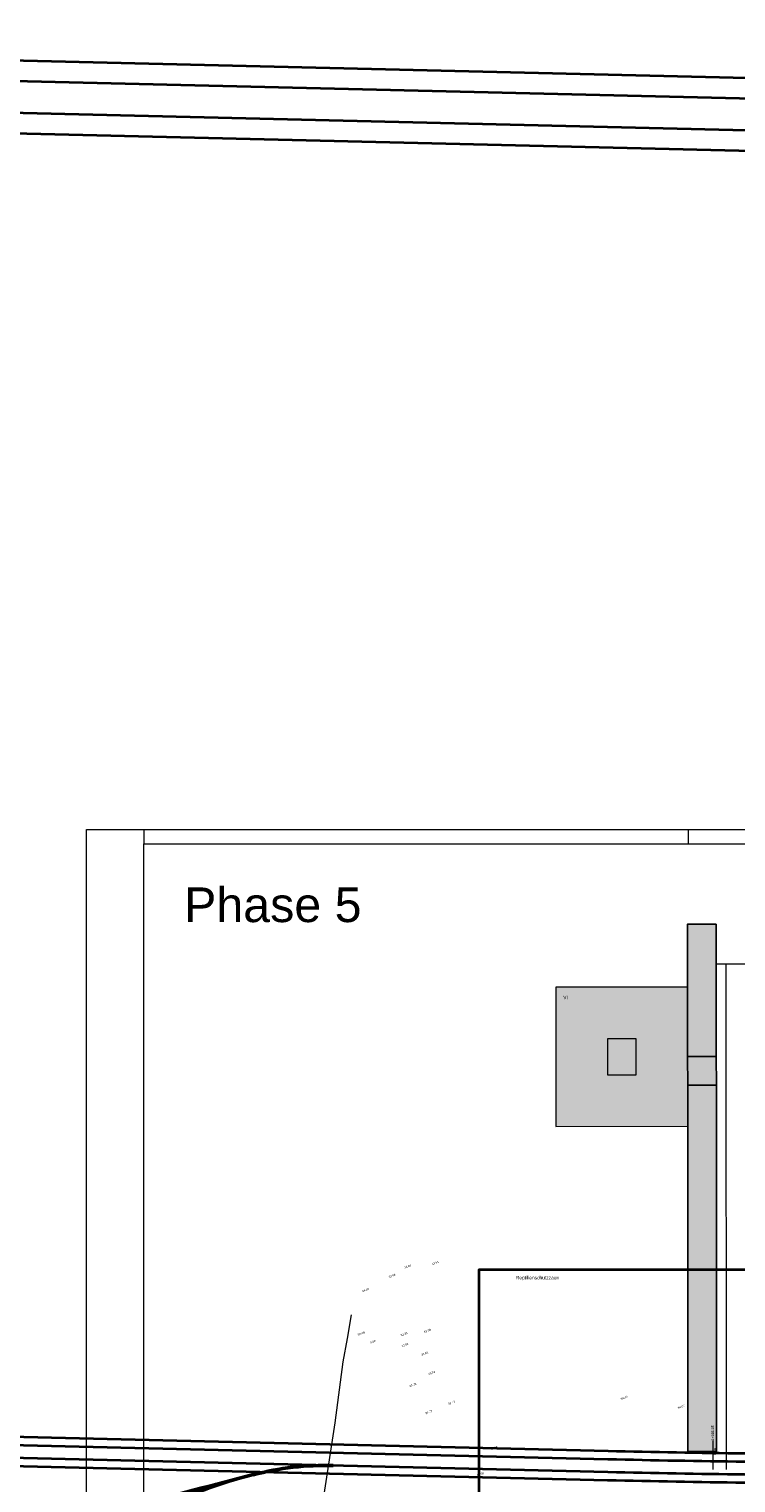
# Model space of a CAD drawing. Header units: metres. Extents: x -5203299 to 2078834, y 245743 to 5816291.
# Tile 226 of 256: x 366248 to 366372, y 5814219 to 5814473. Entities that reach past the tile are written whole.
import ezdxf

# ---------------------------------------------------------------- set-up
doc = ezdxf.new("R2010")
doc.units = ezdxf.units.M
doc.header["$LTSCALE"] = 0.5
doc.linetypes.add('ISO-02 Strichlinie', pattern=[3.81, 3.048, -0.762])
for name, color, linetype, lineweight in [('01.01_Text-Beschriftung Geschosse', 7, 'Continuous', 25), ('02.00_Gebäude-Dachlinien Neubau etc', 7, 'Continuous', 9), ('02.02_Nutzung. Gebäude-Gewerbe Neubau', 7, 'Continuous', 9), ('30 -39 Baustelle- Fläche', 7, 'Continuous', 15), ('70 -74 Zeichnungsblatt- 4 Plankopf Linie', 7, 'Continuous', 13), ('99.02_Vermesserplan-Höhe SWP', 7, 'Continuous', 18), ('99.02_Vermesserplan-Linie Zaun', 7, 'Continuous', 18), ('99.04_Erschließung_VP-KRA_S-LP-Krampnitz 1.BA$0$S-Beschriftung-2', 7, 'Continuous', 20), ('99.04_Erschließung_VP-S-Borde-Kantenstein', 7, 'Continuous', 25), ('Keine', 7, 'Continuous', 9)]:
    doc.layers.add(name, color=color, linetype=linetype, lineweight=lineweight)
for name, color, linetype, lineweight, true_color in [('99.04_1.BA Verkehrsanlagen-Achse', 1, 'Continuous', 20, 0xff0000), ('99.04_Erschließung_VP-KRA_S-LP-Krampnitz 1.BA$0$S-Achse', 1, 'Continuous', 20, 0xff0000), ('99.04_Erschließung_VP-S-Achse', 1, 'Continuous', 20, 0xff0000), ('99.04_Erschließung_VP-S-Farben-Gehweg-Betonsteinpflaster', 7, 'Continuous', 25, 0xffd6a8), ('99.04_Erschließung_VP-S-Farben-Grünflächen', 7, 'Continuous', 25, 0xc2e687), ('99.04_Gleisplanung VP 02_23-EB-1236L-A-FAHRKANTE', 150, 'Continuous', 35, 0x007fff), ('99.04_Gleisplanung VP 02_23-EB-1236R-A-FAHRKANTE', 150, 'Continuous', 35, 0x007fff), ('99.04_Gleisplanung VP 02_23-SB-460Y-003-LIN-SCHIENE', 150, 'Continuous', 50, 0x007fff)]:
    doc.layers.add(name, color=color, linetype=linetype, lineweight=lineweight, true_color=true_color)
doc.styles.add('Arial', font='arial.ttf')
doc.styles.add('Arial (bold)', font='arialbd.ttf')

# ---------------------------------------------------------------- blocks, each defined once
blk = doc.blocks.new('_23-07-06_Massenplan_TB_Weiterführende Schule (3D)')
at = {"layer": '02.02_Nutzung. Gebäude-Gewerbe Neubau', "linetype": 'Continuous', "lineweight": 0}
blk.add_hatch(color=9, dxfattribs=at).paths.add_polyline_path([(-252.44, 75.56), (-229.44, 75.58), (-229.46, 99.83), (-252.46, 99.81)])
at = {"layer": '99.04_Erschließung_VP-S-Farben-Gehweg-Betonsteinpflaster', "linetype": 'Continuous', "lineweight": 0, "true_color": 0xffd6a8}
blk.add_hatch(color=41, dxfattribs=at).paths.add_polyline_path([(-229.45, 87.73), (-229.44, 82.73), (-224.44, 82.73), (-224.45, 87.73)])
at = {"layer": '99.04_Erschließung_VP-S-Farben-Grünflächen', "linetype": 'Continuous', "lineweight": 0, "true_color": 0xc2e687}
for points in [[(-224.47, 110.84), (-229.47, 110.83), (-229.45, 87.73), (-224.45, 87.73)], [(-224.44, 82.73), (-229.44, 82.73), (-229.44, 18.89), (-224.39, 18.89)]]:
    blk.add_hatch(color=71, dxfattribs=at).paths.add_polyline_path(points)
at = {"layer": '02.00_Gebäude-Dachlinien Neubau etc', "flags": 128}
blk.add_lwpolyline([(-243.44, 84.57), (-238.44, 84.57), (-238.45, 90.82), (-243.45, 90.82)], close=True, dxfattribs=at)
at = {"layer": '02.02_Nutzung. Gebäude-Gewerbe Neubau', "flags": 128}
blk.add_lwpolyline([(-252.44, 75.56), (-229.44, 75.58), (-229.46, 99.83), (-252.46, 99.81)], close=True, dxfattribs=at)
at = {"layer": '99.02_Vermesserplan-Linie Zaun', "color": 7, "linetype": 'Continuous', "lineweight": 18}
for p, q in [((-288.78, 38.59), (-288.1, 42.68)), ((-289.55, 34.49), (-288.78, 38.59)), ((-290.96, 23.89), (-289.55, 34.49)), ((-292.86, 11.36), (-290.96, 23.89))]:
    blk.add_line(p, q, dxfattribs=at)
at = {"layer": '99.04_1.BA Verkehrsanlagen-Achse', "linetype": 'Continuous', "lineweight": 20}
blk.add_line((14.29, 104.04), (-224.46, 103.84), dxfattribs=at)
at = {"layer": '99.04_Erschließung_VP-KRA_S-LP-Krampnitz 1.BA$0$S-Achse', "linetype": 'Continuous'}
for p, q in [((14.29, 104.04), (-224.46, 103.84)), ((-222.64, 15.77), (-222.71, 103.84))]:
    blk.add_line(p, q, dxfattribs=at)
at = {"layer": '99.04_Erschließung_VP-KRA_S-LP-Krampnitz 1.BA$0$S-Beschriftung-2', "linetype": 'Continuous'}
blk.add_line((-225.06, 20.77), (-225.06, 15.77), dxfattribs=at)
at = {"layer": '99.04_Erschließung_VP-S-Achse', "linetype": 'Continuous'}
for p, q in [((14.29, 104.04), (-224.46, 103.84)), ((-222.64, 15.77), (-222.71, 103.84))]:
    blk.add_line(p, q, dxfattribs=at)
at = {"layer": '99.04_Erschließung_VP-S-Borde-Kantenstein', "lineweight": 9}
for p, q in [((-229.45, 87.73), (-224.45, 87.73)), ((-229.44, 82.73), (-224.44, 82.73))]:
    blk.add_line(p, q, dxfattribs=at)
at = {"layer": '99.04_Erschließung_VP-S-Farben-Gehweg-Betonsteinpflaster', "flags": 128}
blk.add_lwpolyline([(-229.45, 87.73), (-229.44, 82.73), (-224.44, 82.73), (-224.45, 87.73)], close=True, dxfattribs=at)
at = {"layer": '99.04_Erschließung_VP-S-Farben-Grünflächen', "flags": 128}
for points in [[(-224.47, 110.84), (-229.47, 110.83), (-229.45, 87.73), (-224.45, 87.73)], [(-224.44, 82.73), (-229.44, 82.73), (-229.44, 18.89), (-224.39, 18.89)]]:
    blk.add_lwpolyline(points, close=True, dxfattribs=at)
at = {"layer": '99.04_Gleisplanung VP 02_23-EB-1236L-A-FAHRKANTE', "flags": 128}
for points in [[(562.05, 13.23), (-195.68, 13.28), (-195.68, 13.28, -0.005965), (-243.4, 13.85), (-243.4, 13.85), (-243.4, 13.85), (-544.46, 21.05, -0.000153)], [(562.05, 14.66), (-195.68, 14.71, -0.005965), (-243.37, 15.28), (-544.42, 22.49)]]:
    blk.add_lwpolyline(points, format="xyb", dxfattribs=at)
at = {"layer": '99.04_Gleisplanung VP 02_23-EB-1236R-A-FAHRKANTE', "flags": 128}
for points in [[(563.02, 18.31), (-195.63, 18.36), (-195.63, 18.36, -0.005965), (-243.33, 18.93), (-544.41, 26.14)], [(563.02, 16.88), (-195.63, 16.93, -0.005965), (-243.36, 17.5), (-544.44, 24.7)]]:
    blk.add_lwpolyline(points, format="xyb", dxfattribs=at)
at = {"layer": '99.04_Gleisplanung VP 02_23-SB-460Y-003-LIN-SCHIENE', "flags": 128}
blk.add_lwpolyline([(-408.24, -60.23), (-408.24, -60.23, -0.000996), (-393.7, -57.02), (-393.7, -57.02, 0.090484), (-380.67, -51.57), (-380.21, -51.26), (-379.74, -50.95), (-379.28, -50.63), (-378.83, -50.3), (-378.38, -49.96), (-377.93, -49.62), (-377.93, -49.62, 0.042478), (-372.97, -45), (-372.97, -45), (-335.35, -3.53), (-335.35, -3.53, -0.001462), (-332.9, -0.85), (-332.9, -0.85, -0.049684), (-325.2, 5.94), (-325.2, 5.94, -0.035449), (-319.08, 9.8), (-319.08, 9.8, -0.059316), (-308.07, 14.1)], format="xyb", dxfattribs=at)
at = {"layer": '99.04_Gleisplanung VP 02_23-SB-460Y-003-LIN-SCHIENE'}
for centre, radius, start, end in [((-292.49, -34.26), 50.72, 88.629, 104.5502), ((134458.48, -519231.53), 536449.49, 104.5493729, 104.5516867)]:
    blk.add_arc(centre, radius, start, end, dxfattribs=at)
at = {"layer": '01.01_Text-Beschriftung Geschosse', "color": 7, "insert": (-251.15, 98.34), "char_height": 0.604, "width": 6.2318, "attachment_point": 1, "rotation": 0.0481, "line_spacing_factor": 4, "style": 'Arial'}
blk.add_mtext('VI', dxfattribs=at)
at = {"layer": '99.02_Vermesserplan-Höhe SWP', "color": 7, "char_height": 0.36, "rotation": 20.7002, "line_spacing_factor": 0.251004, "style": 'Arial'}
for s, insert, attachment_point in [('34.00', (-277.71, 51.36), 6), ('33.91', (-274.06, 51.52), 4), ('33.98', (-281.62, 49.28), 4), ('34.10', (-286.24, 46.79), 4), ('34.08', (-286.47, 39.62), 2), ('0.00', (-283.99, 38.36), 3), ('33.95', (-278.32, 39.56), 6), ('33.88', (-275.53, 39.86), 1), ('33.81', (-278.18, 37.68), 6), ('33.81', (-275.91, 35.73), 4), ('33.76', (-274.71, 32.34), 4), ('33.76', (-276.81, 30.68), 6), ('34.42', (-241.17, 28.18), 1), ('33.77', (-274.03, 25.96), 6), ('33.77', (-271.32, 27.32), 1), ('34.07', (-230.04, 27.05), 3), ('33.88', (-262.68, 19.88), 3), ('33.80', (-266.27, 14.87), 1)]:
    blk.add_mtext(s, dxfattribs=dict(at, insert=insert, attachment_point=attachment_point))
at = {"layer": '99.04_Erschließung_VP-KRA_S-LP-Krampnitz 1.BA$0$S-Beschriftung-2', "char_height": 0.45, "rotation": 90, "line_spacing_factor": 1.012097, "style": 'Arial (bold)'}
for s, insert, attachment_point in [('1+166.15', (-225.06, 20.77), 4), ('R=∞', (-224.94, 18.27), 1)]:
    blk.add_mtext(s, dxfattribs=dict(at, insert=insert, attachment_point=attachment_point))
blk = doc.blocks.new('Gruppe-12170')
at = {"layer": '30 -39 Baustelle- Fläche', "color": 171, "linetype": 'Continuous', "lineweight": 35, "true_color": 0x7f7fff, "flags": 128}
for points in [[(-219.14, 50.54), (-265.89, 50.54), (-265.9, 0.03), (-270.13, -44.32), (-270.13, -108.94)], [(-63.58, 37.5), (-132.5, 37.5), (-219.14, 50.54)], [(-63.58, 37.5), (6.74, 37.5), (6.74, 17.22), (-5.51, 17.22)], [(-5.27, 8.62), (3.8, 7.56), (6.74, 6.51), (6.74, -53.03), (0.22, -53.03)], [(-5.09, -72.78), (4.43, -72.78), (4.43, -131.55), (-5.88, -155.19), (-28.65, -171.01), (-41.3, -171.9), (-67.44, -165.61), (-69.45, -170.98), (-216.3, -123), (-196.4, -123.02)], [(-270.13, -108.94), (-253.44, -113.14), (-248.33, -110.52), (-239.61, -105.17)]]:
    blk.add_lwpolyline(points, dxfattribs=at)
blk = doc.blocks.new('_BE Phase 5 (3D)')
at = {"layer": 'Keine', "color": 7}
blk.add_blockref('Gruppe-12170', (0, 0), dxfattribs=at)
at = {"layer": '30 -39 Baustelle- Fläche', "color": 171, "true_color": 0x7f7fff, "insert": (-255.65, 49.48), "char_height": 0.6041, "attachment_point": 2, "line_spacing_factor": 0.971243, "style": 'Arial'}
blk.add_mtext('Reptilienschutzzaun', dxfattribs=at)
blk = doc.blocks.new('Plankopf')
at = {"layer": '70 -74 Zeichnungsblatt- 4 Plankopf Linie', "color": 7, "linetype": 'ISO-02 Strichlinie', "lineweight": 5, "transparency": 33554687}
for p, q in [((-0.5745, 0.4205), (-0.5745, 0.4155)), ((-0.3845, 0.4205), (-0.3845, 0.4155))]:
    blk.add_line(p, q, dxfattribs=at)
at = {"layer": '70 -74 Zeichnungsblatt- 4 Plankopf Linie', "transparency": 33554687, "flags": 128}
for points in [[(-0.5945, 0.4205), (0.5945, 0.4205), (0.5945, -0.4205), (-0.5945, -0.4205)], [(-0.5745, -0.4155), (-0.5745, 0.4155), (0.5895, 0.4155), (0.5895, -0.4155)]]:
    blk.add_lwpolyline(points, close=True, dxfattribs=at)
at = {"layer": '70 -74 Zeichnungsblatt- 4 Plankopf Linie', "color": 0, "flags": 1}
for tag in ['Approval', 'Approval', 'Approval', 'Approval', 'Approval', 'AR_Genehmigt_-_Datum', 'Auto_Generate_Page_Number', 'Auto_Total_Num_Sheets', 'Auftraggeber', 'Auftraggeber_Zusatz_-1-', 'Auftraggeber_Zusatz_-2-', 'Architekt', 'Architekt_Zusatz_-1-', 'Architekt_Zusatz_-2-', 'Approval', 'Current_Plot_Date', 'Scale', 'Sheet_Number', 'Sheet_Title', 'Teil', 'Gewerk', 'Total_Num_Sheets', 'Tragwerksplanung', 'Tragwerksplanung_Zusatz_-1-', 'Tragwerksplanung_Zusatz_-2-', 'Geschäftszeichen', 'Zone', 'Zone', 'Zone', 'Zone', 'Zone', 'Status', 'TGA', 'TGA_Zusatz_-1-', 'TGA_Zusatz_-2-', 'Zone', 'Number', 'Publish_Date', 'Number', 'Publish_Date', 'Number', 'Publish_Date', 'Number', 'Publish_Date', 'Number', 'Publish_Date', 'Planungsgrundlagen', 'Plot_Date_Format', 'BH_Genehmigt_-_Datum', 'Papiermaße', 'Ebene', 'Page_Number', 'Plannummer_Fachplaner', 'File_Name', 'File_Name_Include_Path', 'Projektname_Zusatz', 'Project_Address', 'Landschaftsarchitekt', 'Landschaftsarchitekten_Zusatz-1-', 'Landschaftsarchitekten_Zusatz_-2-', 'Höhe_üNHN', 'Leistungsphase', 'Number', 'Publish_Date', 'Recipients', 'Recipients', 'Recipients', 'Recipients', 'Recipients', 'Project_Date', 'Project_ID', 'Project_Name', 'Recipients', 'Date', 'Note', 'Date', 'Note', 'Date', 'Note', 'Date', 'Note', 'Date', 'Note', 'Format', 'Date', 'Date', 'Note']:
    blk.add_attdef(tag, (-0.5945, -0.4205), '', height=0.00018, dxfattribs=at)
blk = doc.blocks.new('_23-07-06_Massenplan_TB_Weiterführende Schule-3 (3D)')
at = {"layer": '99.04_Gleisplanung VP 02_23-EB-1236L-A-FAHRKANTE', "flags": 128}
for points in [[(-195.68, 14.71, -0.005965), (-243.37, 15.28), (-544.42, 22.49)], [(-195.68, 13.28, -0.005965), (-243.4, 13.85), (-243.4, 13.85), (-243.4, 13.85), (-544.46, 21.05, -0.000153)]]:
    blk.add_lwpolyline(points, format="xyb", dxfattribs=at)
at = {"layer": '99.04_Gleisplanung VP 02_23-EB-1236R-A-FAHRKANTE', "flags": 128}
for points in [[(-195.63, 18.36, -0.005965), (-243.33, 18.93), (-544.41, 26.14)], [(-195.63, 16.93, -0.005965), (-243.36, 17.5), (-544.44, 24.7)]]:
    blk.add_lwpolyline(points, format="xyb", dxfattribs=at)

msp = doc.modelspace()

# ---------------------------------------------------------------- block references
at = {"layer": 'Keine', "color": 1}
msp.add_blockref('_23-07-06_Massenplan_TB_Weiterführende Schule (3D)', (366592.8, 5814205.71), dxfattribs=at)

# ---------------------------------------------------------------- next in the draw order: block references
msp.add_blockref('_BE Phase 5 (3D)', (366592.8, 5814205.71), dxfattribs=at)

# ---------------------------------------------------------------- next in the draw order: block references
at = {"layer": '70 -74 Zeichnungsblatt- 4 Plankopf Linie', "xscale": 500, "yscale": 500, "zscale": 500}
msp.add_blockref('Plankopf', (366555.71, 5814122.76), dxfattribs=at)

# ---------------------------------------------------------------- next in the draw order: block references
at = {"layer": 'Keine', "color": 1, "xscale": 2.5, "yscale": 2.5, "zscale": 2.5}
msp.add_blockref('_23-07-06_Massenplan_TB_Weiterführende Schule-3 (3D)', (367377.8, 5814407.22), dxfattribs=at)

# ---------------------------------------------------------------- next in the draw order: texts
at = {"layer": 'Keine', "color": 7, "insert": (366275.49, 5814316.8), "char_height": 6.041, "attachment_point": 7, "line_spacing_factor": 0.970891, "style": 'Arial'}
msp.add_mtext('Phase 5', dxfattribs=at)

doc.saveas('drawing.dxf')
